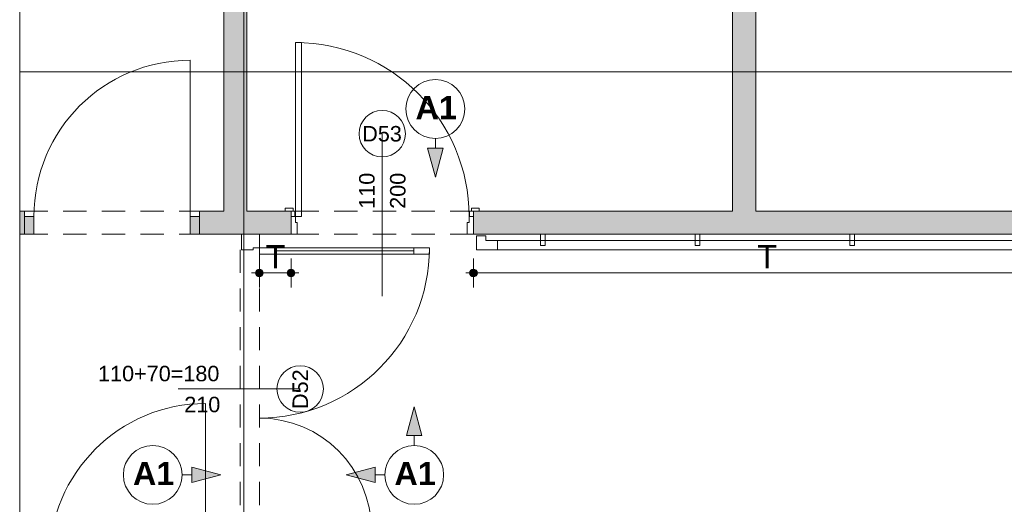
# Paper-space layout 'A-48 WYKOŃCZENIA ŚCIAN - PIĘTRO 3' of a CAD drawing. Header units: millimetres. Extents: x 0 to 500, y 0 to 350.
# Tile 13 of 17: x 343 to 407, y 179 to 211. Entities that reach past the tile are written whole.
import ezdxf
from ezdxf.xclip import XClip

# ---------------------------------------------------------------- set-up
doc = ezdxf.new("R2010")
doc.units = ezdxf.units.MM
doc.header["$MEASUREMENT"] = 0
doc.header["$XCLIPFRAME"] = 0
for name, pattern in [('DASHDOTX2', [1000, 500, -250, 0, -250]), ('Przer. długie kreski', [2.5, 1.5, -1]), ('PRZERYWANA_DU_A', [550, 350.0000000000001, -199.9999999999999])]:
    doc.linetypes.add(name, pattern=pattern)
for name, color, linetype, lineweight in [('0_Nr_pióra__2', 8, 'Continuous', 13), ('A__OKŁADZINY ŚCIAN_Nr_pióra__1', 7, 'Continuous', 20), ('A_ściany_Nr_pióra__1', 7, 'Continuous', 20), ('Drzwi Archicad_Nr_pióra__1', 7, 'Continuous', 20), ('Drzwi Archicad_Nr_pióra__3', 252, 'Continuous', 13), ('Znaczniki drzwi Archicada_Nr_pióra__3', 252, 'Continuous', 13)]:
    doc.layers.add(name, color=color, linetype=linetype, lineweight=lineweight)
for name, color, linetype in [('A__OKŁADZINY ŚCIAN', 7, 'Continuous'), ('A_podrys', 7, 'Continuous'), ('A_ściany', 7, 'Continuous'), ('Drzwi Archicad', 7, 'Continuous')]:
    doc.layers.add(name, color=color, linetype=linetype)
for name, color, linetype, lineweight, true_color in [('A__OKŁADZINY ŚCIAN_Nr_pióra__7', 7, 'Continuous', 18, 0x171717), ('A_osie_Nr_pióra__16', 7, 'Continuous', 5, 0x0f0f0f), ('A_ściany proj_Nr_pióra__21', 7, 'Continuous', 5, 0xb0b0b0), ('A_ściany_Nr_pióra__20', 252, 'Continuous', 5, 0x696969), ('AR ODBOJOPORĘCZ_Nr_pióra__10', 7, 'Continuous', 13, 0x4b4b4b)]:
    doc.layers.add(name, color=color, linetype=linetype, lineweight=lineweight, true_color=true_color)
doc.styles.add('STYL_AUTOMATYCZNY_3', font='arial.ttf')
doc.styles.add('STYL_AUTOMATYCZNY_4', font='arial.ttf')
doc.styles.add('STYL_AUTOMATYCZNY_5', font='arial.ttf')

# ---------------------------------------------------------------- blocks, each defined once
blk = doc.blocks.new('Rysunek_1_1', base_point=(-1681.450567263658, -273.8946415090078))
at = {"layer": 'A__OKŁADZINY ŚCIAN', "linetype": 'Continuous', "lineweight": 0, "true_color": 0x000000}
for points in [[(370.2298347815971, 200.3840498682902), (370.7298347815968, 202.2500748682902), (369.7298347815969, 202.2500748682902)], [(368.8636189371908, 185.5419917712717), (368.3636189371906, 183.6759667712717), (369.3636189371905, 183.6759667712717)], [(356.3580486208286, 181.1391632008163), (354.4920236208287, 181.6391632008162), (354.4920236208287, 180.6391632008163)], [(364.4607903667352, 181.1391632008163), (366.3268153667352, 180.6391632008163), (366.3268153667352, 181.6391632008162)]]:
    blk.add_hatch(color=18, dxfattribs=at).paths.add_polyline_path(points)
at = {"layer": 'A__OKŁADZINY ŚCIAN', "linetype": 'Continuous', "lineweight": 0, "true_color": 0x171717}
for points in [[(358.5965417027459, 194.1901925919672), (358.6155718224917, 194.0945217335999), (358.6697650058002, 194.0134158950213), (358.7508708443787, 193.959222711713), (358.8465417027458, 193.9401925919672), (358.9422125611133, 193.959222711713), (359.0233183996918, 194.0134158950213), (359.0775115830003, 194.0945217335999), (359.0965417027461, 194.1901925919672), (359.0775115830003, 194.2858634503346), (359.0233183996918, 194.3669692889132), (358.9422125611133, 194.4211624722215), (358.8465417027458, 194.4401925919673), (358.7508708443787, 194.4211624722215), (358.6697650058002, 194.3669692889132), (358.6155718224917, 194.2858634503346)], [(360.6445417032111, 194.1901925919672), (360.663571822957, 194.0945217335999), (360.7177650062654, 194.0134158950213), (360.798870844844, 193.959222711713), (360.8945417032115, 193.9401925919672), (360.9902125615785, 193.959222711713), (361.0713184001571, 194.0134158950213), (361.1255115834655, 194.0945217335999), (361.1445417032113, 194.1901925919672), (361.1255115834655, 194.2858634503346), (361.0713184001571, 194.3669692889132), (360.9902125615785, 194.4211624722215), (360.8945417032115, 194.4401925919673), (360.798870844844, 194.4211624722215), (360.7177650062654, 194.3669692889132), (360.663571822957, 194.2858634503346)], [(372.4445417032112, 194.1901925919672), (372.463571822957, 194.0945217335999), (372.5177650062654, 194.0134158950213), (372.598870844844, 193.959222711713), (372.6945417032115, 193.9401925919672), (372.7902125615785, 193.959222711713), (372.8713184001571, 194.0134158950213), (372.9255115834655, 194.0945217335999), (372.9445417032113, 194.1901925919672), (372.9255115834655, 194.2858634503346), (372.8713184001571, 194.3669692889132), (372.7902125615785, 194.4211624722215), (372.6945417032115, 194.4401925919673), (372.598870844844, 194.4211624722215), (372.5177650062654, 194.3669692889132), (372.463571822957, 194.2858634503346)]]:
    blk.add_hatch(color=250, dxfattribs=at).paths.add_polyline_path(points)
at = {"layer": 'A_ściany', "linetype": 'Continuous', "lineweight": 0, "true_color": 0x000000}
for points in [[(390.9465417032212, 198.1901925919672), (390.9465417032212, 261.0901925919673), (389.4465417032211, 261.0901925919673), (389.4465417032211, 198.1901925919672)], [(358.0465417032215, 198.1901925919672), (358.0465417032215, 260.9901925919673), (356.5465417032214, 260.9901925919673), (356.5465417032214, 198.1901925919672)], [(343.6687336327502, 198.1901919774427), (343.3493304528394, 198.1901919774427), (343.3493304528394, 196.6901930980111), (343.6687336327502, 196.6901930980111)], [(354.9687321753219, 196.6901925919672), (360.8945421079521, 196.6901925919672), (360.8945421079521, 198.1901922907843), (354.9687321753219, 198.1901926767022)], [(372.6945418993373, 196.6901925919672), (409.1645417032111, 196.6901925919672), (409.1645417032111, 198.1901922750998), (372.6945418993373, 198.1901922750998)]]:
    blk.add_hatch(color=18, dxfattribs=at).paths.add_polyline_path(points)
at = {"layer": 'Drzwi Archicad', "linetype": 'Continuous', "lineweight": 0, "true_color": 0xfdfdfd}
for points in [[(343.6687322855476, 196.6901925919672), (344.2687322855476, 196.6901925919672), (344.2687322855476, 197.8401925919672), (343.6687322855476, 197.8401925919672)], [(354.9687322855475, 197.8401925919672), (354.3687322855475, 197.8401925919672), (354.3687322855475, 196.6901925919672), (354.9687322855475, 196.6901925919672)]]:
    blk.add_hatch(color=7, dxfattribs=at).paths.add_polyline_path(points)
at = {"layer": '0_Nr_pióra__2', "color": 8, "linetype": 'PRZERYWANA_DU_A', "lineweight": 13, "flags": 128}
blk.add_lwpolyline([(343.349331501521, 268.9901925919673), (343.349331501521, 110.1801925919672)], dxfattribs=at)
at = {"layer": 'A__OKŁADZINY ŚCIAN_Nr_pióra__1', "color": 7, "linetype": 'Continuous', "lineweight": 20}
for p, q in [((370.2298353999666, 202.8840484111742), (370.2298353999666, 202.250074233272)), ((369.7298336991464, 202.250074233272), (370.7298339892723, 202.250074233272)), ((370.2298353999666, 200.3840492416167), (369.7298336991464, 202.250074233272)), ((370.2298353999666, 200.3840492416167), (370.7298339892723, 202.250074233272)), ((368.8636191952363, 185.5419915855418), (368.3636174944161, 183.6759665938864)), ((368.8636191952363, 185.5419915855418), (369.3636177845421, 183.6759665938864)), ((369.3636177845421, 183.6759665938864), (368.3636174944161, 183.6759665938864)), ((368.8636191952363, 183.0419924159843), (368.8636191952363, 183.6759665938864)), ((354.4920225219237, 180.6391627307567), (354.4920225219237, 181.6391630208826)), ((356.3580475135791, 181.1391644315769), (354.4920225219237, 181.6391630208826)), ((364.460788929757, 181.1391644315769), (366.3268139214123, 181.6391630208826)), ((366.3268139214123, 181.6391630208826), (366.3268139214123, 180.6391627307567)), ((353.8580483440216, 181.1391644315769), (354.4920225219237, 181.1391644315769)), ((356.3580475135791, 181.1391644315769), (354.4920225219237, 180.6391627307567)), ((364.460788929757, 181.1391644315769), (366.3268139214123, 180.6391627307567)), ((366.9607912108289, 181.1391644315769), (366.3268139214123, 181.1391644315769))]:
    blk.add_line(p, q, dxfattribs=at)
for centre in [(370.2298347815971, 204.7868784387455), (351.9552200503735, 181.1391632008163), (368.8636189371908, 181.1391632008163)]:
    blk.add_circle(centre, 1.902828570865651, dxfattribs=at)
at = {"layer": 'A__OKŁADZINY ŚCIAN_Nr_pióra__7', "color": 250, "linetype": 'Continuous', "lineweight": 18, "true_color": 0x171717}
for p, q in [((358.8465403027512, 194.4401916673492), (358.8465403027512, 195.1276932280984)), ((360.8945422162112, 194.4401916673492), (360.8945422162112, 195.1276932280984)), ((372.6945406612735, 194.4401916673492), (372.6945406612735, 195.1276932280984)), ((358.3465417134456, 194.1901939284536), (358.5965425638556, 194.1901939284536)), ((358.8465403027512, 193.2526915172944), (358.8465403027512, 193.9401930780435)), ((359.0965411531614, 194.1901939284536), (360.6445413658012, 194.1901939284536)), ((360.8945422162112, 193.2526915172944), (360.8945422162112, 193.9401930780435)), ((361.1445430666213, 194.1901939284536), (361.3945408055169, 194.1901939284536)), ((372.1945420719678, 194.1901939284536), (372.4445429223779, 194.1901939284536)), ((372.6945406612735, 193.2526915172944), (372.6945406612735, 193.9401930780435)), ((372.9445415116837, 194.1901939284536), (410.4145402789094, 194.1901939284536))]:
    blk.add_line(p, q, dxfattribs=at)
for centre in [(358.8465417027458, 194.1901925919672), (360.8945417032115, 194.1901925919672), (372.6945417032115, 194.1901925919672)]:
    blk.add_circle(centre, 0.25, dxfattribs=at)
at = {"layer": 'A_osie_Nr_pióra__16', "color": 250, "linetype": 'DASHDOTX2', "lineweight": 5, "true_color": 0x0f0f0f}
for p, q in [((357.8465407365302, 254.6381671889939), (357.8465407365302, 105.1801932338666)), ((432.0622522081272, 207.1801913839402), (343.3493317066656, 207.1801913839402))]:
    blk.add_line(p, q, dxfattribs=at)
at = {"layer": 'A_ściany proj_Nr_pióra__21', "color": 253, "linetype": 'Continuous', "lineweight": 5, "true_color": 0xb0b0b0}
for p, q in [((357.6965432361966, 196.6901930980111), (357.5965422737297, 196.6901930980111)), ((357.7215411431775, 196.6901930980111), (357.6965432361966, 196.6901930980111)), ((357.8465431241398, 196.6901930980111), (357.7215411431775, 196.6901930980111)), ((358.5965425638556, 196.6901930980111), (357.8465431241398, 196.6901930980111)), ((358.7215414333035, 196.6901930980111), (358.5965425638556, 196.6901930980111)), ((358.8465403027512, 196.6901930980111), (358.7215414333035, 196.6901930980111))]:
    blk.add_line(p, q, dxfattribs=at)
at = {"layer": 'A_ściany_Nr_pióra__1', "color": 7, "linetype": 'Continuous', "lineweight": 20}
for p, q in [((343.6687318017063, 198.1901919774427), (343.3493317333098, 198.1901919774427)), ((343.6687315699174, 197.8401932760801), (343.6687315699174, 198.1901919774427)), ((354.968731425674, 198.1901919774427), (355.3387309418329, 198.1901919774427)), ((354.968731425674, 197.8401932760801), (354.968731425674, 198.1901919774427)), ((360.8945422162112, 198.1901919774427), (360.5245427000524, 198.1901919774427)), ((360.8945422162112, 197.8401932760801), (360.8945422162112, 198.1901919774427)), ((372.6945406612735, 198.1901919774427), (373.0645401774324, 198.1901919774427)), ((372.6945406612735, 197.8401932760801), (372.6945406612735, 198.1901919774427)), ((343.6687315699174, 196.6901930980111), (343.6687315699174, 197.8401932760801)), ((354.968731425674, 196.6901930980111), (354.968731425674, 197.8401932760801)), ((360.8945422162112, 196.6901930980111), (360.8945422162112, 197.8401932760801)), ((372.6945406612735, 196.6901930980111), (372.6945406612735, 197.8401932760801)), ((343.6687327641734, 196.6901930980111), (343.349332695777, 196.6901930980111)), ((354.968731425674, 196.6901930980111), (355.4387319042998, 196.6901930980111))]:
    blk.add_line(p, q, dxfattribs=at)
at = {"layer": 'A_ściany_Nr_pióra__1', "color": 7, "linetype": 'Continuous', "lineweight": 20, "flags": 128}
for points in [[(389.4465417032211, 261.0901925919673), (389.4465417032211, 198.1901925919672)], [(390.9465417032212, 198.1901925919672), (390.9465417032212, 261.0901925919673)], [(356.5465417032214, 260.9901925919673), (356.5465417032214, 198.1901925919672)], [(358.0465417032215, 198.1901925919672), (358.0465417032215, 260.9901925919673)], [(343.6687324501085, 198.1901925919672), (343.349331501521, 198.1901925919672)], [(356.5465417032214, 198.1901925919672), (354.9687319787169, 198.1901925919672)], [(360.8945421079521, 198.1901925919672), (358.0465417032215, 198.1901925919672)], [(389.4465417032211, 198.1901925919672), (372.6945418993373, 198.1901925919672)], [(409.1645417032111, 198.1901925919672), (390.9465417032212, 198.1901925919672)], [(343.349331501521, 196.6901925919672), (343.6687324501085, 196.6901925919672)], [(354.9687319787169, 196.6901925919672), (360.8945421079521, 196.6901925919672)], [(372.6945418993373, 196.6901925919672), (409.1645417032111, 196.6901925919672)]]:
    blk.add_lwpolyline(points, dxfattribs=at)
at = {"layer": 'A_ściany_Nr_pióra__20', "color": 251, "linetype": 'Przer. długie kreski', "lineweight": 5, "true_color": 0x696969}
for p, q in [((343.6687315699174, 198.1901919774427), (354.968731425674, 198.1901919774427)), ((343.6687315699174, 196.6901930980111), (354.968731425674, 196.6901930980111))]:
    blk.add_line(p, q, dxfattribs=at)
at = {"layer": 'AR ODBOJOPORĘCZ_Nr_pióra__10', "color": 251, "linetype": 'Continuous', "lineweight": 13, "true_color": 0x4b4b4b}
for p, q in [((373.4884809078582, 196.5867539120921), (372.8945425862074, 196.5867539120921)), ((372.8945425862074, 196.5867539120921), (372.8945425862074, 195.6901928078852)), ((372.894782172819, 196.5867539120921), (372.894782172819, 195.6904323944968)), ((373.4884809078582, 196.284131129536), (373.4884809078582, 196.5867539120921)), ((373.4884809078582, 196.284131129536), (409.9200086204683, 196.284131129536)), ((374.2446038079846, 195.6901928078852), (374.2446038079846, 196.284131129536)), ((377.3306131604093, 196.6901930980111), (377.030613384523, 196.6901930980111)), ((377.030613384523, 196.6901930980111), (377.030613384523, 195.960098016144)), ((377.3306131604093, 195.960098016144), (377.3306131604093, 196.6901930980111)), ((387.3306129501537, 196.6901930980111), (387.0306131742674, 196.6901930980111)), ((387.0306131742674, 196.6901930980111), (387.0306131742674, 195.960098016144)), ((387.3306129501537, 195.960098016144), (387.3306129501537, 196.6901930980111)), ((397.3306127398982, 196.6901930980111), (397.0306129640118, 196.6901930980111)), ((397.0306129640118, 196.6901930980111), (397.0306129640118, 195.960098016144)), ((397.3306127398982, 195.960098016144), (397.3306127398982, 196.6901930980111)), ((372.8945425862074, 195.6901928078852), (410.513946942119, 195.6901928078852)), ((372.894782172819, 195.6904323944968), (410.5137073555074, 195.6904323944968)), ((377.030613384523, 195.960098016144), (377.3306131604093, 195.960098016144)), ((387.0306131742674, 195.960098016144), (387.3306129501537, 195.960098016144)), ((397.0306129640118, 195.960098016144), (397.3306127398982, 195.960098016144))]:
    blk.add_line(p, q, dxfattribs=at)
at = {"layer": 'Drzwi Archicad_Nr_pióra__1', "color": 7, "linetype": 'Continuous', "lineweight": 20}
for p, q in [((354.3687318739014, 197.8401932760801), (354.3687318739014, 207.9401940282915)), ((343.6687315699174, 198.1901919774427), (343.3493317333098, 198.1901919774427)), ((343.6687318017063, 198.1901919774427), (343.3493317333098, 198.1901919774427)), ((343.6687315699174, 197.8401932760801), (343.6687315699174, 198.1901919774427)), ((343.6687315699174, 197.8401932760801), (343.6687315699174, 198.1901919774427)), ((354.968731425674, 197.8401932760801), (354.968731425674, 198.1901919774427)), ((354.968731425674, 197.8401932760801), (354.968731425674, 198.1901919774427)), ((354.968731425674, 198.1901919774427), (355.3387309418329, 198.1901919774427)), ((354.968731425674, 198.1901919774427), (355.3387309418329, 198.1901919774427)), ((344.2687311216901, 197.8401932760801), (343.6687315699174, 197.8401932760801)), ((343.6687315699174, 197.8401932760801), (343.6687315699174, 196.6901930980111)), ((343.6687315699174, 196.6901930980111), (343.6687315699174, 197.8401932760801)), ((343.6687315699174, 196.6901930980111), (343.6687315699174, 197.8401932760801)), ((344.2687311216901, 196.6901930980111), (344.2687311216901, 197.8401932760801)), ((354.968731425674, 197.8401932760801), (354.3687318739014, 197.8401932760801)), ((354.3687318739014, 197.8401932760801), (354.3687318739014, 196.6901930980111)), ((354.968731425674, 196.6901930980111), (354.968731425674, 197.8401932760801)), ((354.968731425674, 196.6901930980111), (354.968731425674, 197.8401932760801)), ((354.968731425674, 196.6901930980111), (354.968731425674, 197.8401932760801)), ((343.6687327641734, 196.6901930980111), (343.349332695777, 196.6901930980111)), ((343.6687327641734, 196.6901930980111), (343.349332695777, 196.6901930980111)), ((343.6687315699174, 196.6901930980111), (344.2687311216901, 196.6901930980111)), ((354.3687318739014, 196.6901930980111), (354.968731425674, 196.6901930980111)), ((354.968731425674, 196.6901930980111), (355.4387319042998, 196.6901930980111)), ((354.968731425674, 196.6901930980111), (355.4387319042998, 196.6901930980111)), ((355.3745413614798, 175.6526808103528), (355.3745413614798, 185.7526784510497))]:
    blk.add_line(p, q, dxfattribs=at)
for centre in [(354.3687322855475, 197.8401925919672), (355.374541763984, 175.6526794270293)]:
    blk.add_arc(centre, 10.09999999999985, 90, 180, dxfattribs=at)
at = {"layer": 'Drzwi Archicad_Nr_pióra__3', "color": 252, "linetype": 'Continuous', "lineweight": 13}
for p, q in [((361.1745411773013, 209.0801937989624), (361.1745411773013, 197.8401932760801)), ((361.5745419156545, 209.0801937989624), (361.1745411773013, 209.0801937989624)), ((361.5745419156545, 197.8401932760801), (361.5745419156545, 209.0801937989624)), ((360.5245427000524, 198.1901919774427), (360.5245427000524, 198.3801934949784)), ((360.5245427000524, 198.3801934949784), (361.0245412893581, 198.3801934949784)), ((361.0245412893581, 198.1901919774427), (360.5245427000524, 198.1901919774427)), ((360.8945422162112, 198.1901919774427), (360.5245427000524, 198.1901919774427)), ((360.8945422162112, 198.1901919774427), (360.5245427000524, 198.1901919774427)), ((360.8945422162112, 197.8401932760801), (360.8945422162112, 198.1901919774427)), ((360.8945422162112, 198.1901919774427), (361.1445430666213, 198.1901919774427)), ((360.8945422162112, 197.8401932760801), (360.8945422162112, 198.1901919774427)), ((360.8945422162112, 197.8401932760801), (360.8945422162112, 198.1901919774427)), ((361.0245412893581, 198.3801934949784), (361.0245412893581, 198.1901919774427)), ((361.1445430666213, 198.1901919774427), (361.1445430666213, 197.8401932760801)), ((372.4445429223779, 197.8401932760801), (372.4445429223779, 198.1901919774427)), ((372.4445429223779, 198.1901919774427), (372.6945406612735, 198.1901919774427)), ((372.5645415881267, 198.3801934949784), (373.0645401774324, 198.3801934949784)), ((372.5645415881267, 198.1901919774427), (372.5645415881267, 198.3801934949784)), ((373.0645401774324, 198.1901919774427), (372.5645415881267, 198.1901919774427)), ((372.6945406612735, 198.1901919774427), (372.6945406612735, 197.8401932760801)), ((372.6945406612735, 197.8401932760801), (372.6945406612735, 198.1901919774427)), ((372.6945406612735, 197.8401932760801), (372.6945406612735, 198.1901919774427)), ((372.6945406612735, 198.1901919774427), (373.0645401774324, 198.1901919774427)), ((372.6945406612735, 198.1901919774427), (373.0645401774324, 198.1901919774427)), ((373.0645401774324, 198.3801934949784), (373.0645401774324, 198.1901919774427)), ((361.1445430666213, 197.8401932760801), (360.8945422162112, 197.8401932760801)), ((360.8945422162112, 196.6901930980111), (360.8945422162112, 197.8401932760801)), ((360.8945422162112, 197.8401932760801), (361.1745411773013, 197.8401932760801)), ((360.8945422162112, 196.6901930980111), (360.8945422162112, 197.8401932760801)), ((360.8945422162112, 196.6901930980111), (360.8945422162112, 197.8401932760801)), ((361.1745411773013, 197.8401932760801), (361.1745411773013, 197.4401925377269)), ((361.1745411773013, 197.8401932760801), (361.5745419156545, 197.8401932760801)), ((361.1745411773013, 197.4401925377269), (361.2945429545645, 197.4401925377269)), ((361.2945429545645, 197.4401925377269), (361.2945429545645, 196.6901930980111)), ((372.2945430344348, 196.6901930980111), (372.2945430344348, 197.4401925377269)), ((372.2945430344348, 197.4401925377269), (372.4145417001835, 197.4401925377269)), ((372.4145417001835, 197.4401925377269), (372.4145417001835, 197.8401932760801)), ((372.4145417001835, 197.8401932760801), (372.6945406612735, 197.8401932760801)), ((372.6945406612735, 197.8401932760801), (372.4445429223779, 197.8401932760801)), ((372.6945406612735, 197.8401932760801), (372.6945406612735, 196.6901930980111)), ((372.6945406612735, 196.6901930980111), (372.6945406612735, 197.8401932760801)), ((372.6945406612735, 196.6901930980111), (372.6945406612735, 197.8401932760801)), ((357.6965432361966, 196.6901930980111), (357.5965422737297, 196.6901930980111)), ((357.6965432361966, 196.6901930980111), (358.8465403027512, 196.6901930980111)), ((357.6965432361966, 195.6901928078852), (357.6965432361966, 196.6901930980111)), ((357.7215411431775, 196.6901930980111), (357.6965432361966, 196.6901930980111)), ((357.7215411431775, 196.6901930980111), (357.6965432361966, 196.6901930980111)), ((357.8465431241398, 196.6901930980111), (357.7215411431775, 196.6901930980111)), ((357.8465431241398, 196.6901930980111), (357.7215411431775, 196.6901930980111)), ((358.5965425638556, 196.6901930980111), (357.8465431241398, 196.6901930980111)), ((358.5965425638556, 196.6901930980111), (357.8465431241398, 196.6901930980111)), ((358.7215414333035, 196.6901930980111), (358.5965425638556, 196.6901930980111)), ((358.7215414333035, 196.6901930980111), (358.5965425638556, 196.6901930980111)), ((358.8465403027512, 196.6901930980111), (358.7215414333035, 196.6901930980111)), ((358.8465403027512, 196.6901930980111), (358.7215414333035, 196.6901930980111)), ((358.8465403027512, 196.6901930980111), (358.8465403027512, 195.8101914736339)), ((361.2945429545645, 196.6901930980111), (360.8945422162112, 196.6901930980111)), ((372.6945406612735, 196.6901930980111), (372.2945430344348, 196.6901930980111)), ((358.4465426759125, 195.6901928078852), (357.6965432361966, 195.6901928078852)), ((358.8465403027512, 195.8101914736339), (358.4465426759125, 195.8101914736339)), ((358.4465426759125, 195.8101914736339), (358.4465426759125, 195.6901928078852)), ((359.8465405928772, 195.8101914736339), (358.8465403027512, 195.8101914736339)), ((358.8465403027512, 195.8101914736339), (358.8465403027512, 195.4101938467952)), ((359.8465405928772, 195.4101938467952), (359.8465405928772, 195.8101914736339)), ((368.8465432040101, 195.6101926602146), (359.8465405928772, 195.6101926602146)), ((369.8465403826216, 195.8101914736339), (368.8465432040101, 195.8101914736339)), ((368.8465432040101, 195.8101914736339), (368.8465432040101, 195.4101938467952)), ((369.8465403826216, 195.4101938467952), (369.8465403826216, 195.8101914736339)), ((358.8465403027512, 195.4101938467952), (359.8465405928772, 195.4101938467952)), ((368.8465432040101, 195.4101938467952), (369.8465403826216, 195.4101938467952))]:
    blk.add_line(p, q, dxfattribs=at)
at = {"layer": 'Drzwi Archicad_Nr_pióra__3', "color": 252, "linetype": 'Przer. długie kreski', "lineweight": 13}
for p, q in [((372.6945406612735, 198.1901919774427), (360.8945422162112, 198.1901919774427)), ((357.5965422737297, 176.6901935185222), (357.5965422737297, 196.6901930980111)), ((358.8465403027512, 176.6901935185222), (358.8465403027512, 196.6901930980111)), ((372.6945406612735, 196.6901930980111), (360.8945422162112, 196.6901930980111))]:
    blk.add_line(p, q, dxfattribs=at)
at = {"layer": 'Drzwi Archicad_Nr_pióra__3', "color": 252, "linetype": 'Continuous', "lineweight": 13, "flags": 128}
for points in [[(368.846541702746, 195.8101925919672), (359.8465417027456, 195.8101925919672), (359.8465417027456, 195.6101925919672), (368.846541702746, 195.6101925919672)], [(368.846541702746, 195.6101925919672), (359.8465417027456, 195.6101925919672), (359.8465417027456, 195.4101925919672), (368.846541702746, 195.4101925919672)]]:
    blk.add_lwpolyline(points, close=True, dxfattribs=at)
at = {"layer": 'Drzwi Archicad_Nr_pióra__3', "color": 252, "linetype": 'Continuous', "lineweight": 13}
for centre, radius, start, end in [((361.174541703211, 197.8401925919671), 11.24000000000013, 0, 90), ((358.8465417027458, 195.8101925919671), 10.99999999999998, 270, 0), ((358.8465417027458, 177.5701925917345), 7.240000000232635, 0, 90)]:
    blk.add_arc(centre, radius, start, end, dxfattribs=at)
at = {"layer": 'Znaczniki drzwi Archicada_Nr_pióra__3', "color": 252, "linetype": 'Continuous', "lineweight": 13}
for p, q in [((366.7945429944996, 203.1901934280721), (366.7945429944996, 192.6901919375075)), ((361.4882005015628, 186.6901933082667), (353.5965411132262, 186.6901933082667))]:
    blk.add_line(p, q, dxfattribs=at)
at = {"layer": 'Znaczniki drzwi Archicada_Nr_pióra__3', "color": 252, "linetype": 'Continuous', "lineweight": 13, "flags": 128}
for points in [[(368.2945417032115, 203.1901925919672, 0.9999999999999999), (365.2945417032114, 203.1901925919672, 0.9999999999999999)], [(361.4881999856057, 185.1901925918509, 0.9999999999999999), (361.4881999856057, 188.1901925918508, 0.9999999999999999)]]:
    blk.add_lwpolyline(points, format="xyb", close=True, dxfattribs=at)
at = {"layer": 'A__OKŁADZINY ŚCIAN_Nr_pióra__1', "color": 7, "linetype": 'Continuous', "lineweight": 20, "char_height": 1.5, "attachment_point": 4, "style": 'STYL_AUTOMATYCZNY_3'}
for insert in [(368.9475447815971, 204.8725962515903), (350.6729300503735, 181.224881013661), (367.5813289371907, 181.224881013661)]:
    blk.add_mtext('\\A1;{\\pql;\\fArial|b1|i0|c238|p0;\\W1.000000;A1}', dxfattribs=dict(at, insert=insert))
at = {"layer": 'A__OKŁADZINY ŚCIAN_Nr_pióra__7', "color": 250, "linetype": 'Continuous', "lineweight": 18, "true_color": 0x171717, "char_height": 1.5, "width": 1.256586, "attachment_point": 7, "style": 'STYL_AUTOMATYCZNY_5'}
for insert in [(359.2422487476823, 194.4901926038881), (391.051248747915, 194.4901926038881)]:
    blk.add_mtext('\\A1;{\\pql;\\fArial|b0|i0|c238|p0;\\W1.000000;T}', dxfattribs=dict(at, insert=insert))
at = {"layer": 'Znaczniki drzwi Archicada_Nr_pióra__3', "color": 252, "linetype": 'Continuous', "lineweight": 13, "char_height": 1, "attachment_point": 7, "style": 'STYL_AUTOMATYCZNY_4'}
for s, insert in [('\\A1;{\\pql;\\fArial CE|b0|i0|c238|p0;\\W1.000000;D53}', (365.4996167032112, 202.6729662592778)), ('\\A1;{\\pql;\\fArial CE|b0|i0|c238|p0;\\W1.000000;110+70=180}', (348.4163917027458, 187.1729662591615)), ('\\A1;{\\pql;\\fArial CE|b0|i0|c238|p0;\\W1.000000;210}', (353.9910717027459, 185.1729662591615))]:
    blk.add_mtext(s, dxfattribs=dict(at, insert=insert))
at = {"layer": 'Znaczniki drzwi Archicada_Nr_pióra__3', "color": 252, "linetype": 'Continuous', "lineweight": 13, "char_height": 1, "attachment_point": 7, "rotation": 90, "style": 'STYL_AUTOMATYCZNY_4'}
for s, insert in [('\\A1;{\\pql;\\fArial CE|b0|i0|c238|p0;\\W1.000000;110}', (366.3117680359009, 198.3347225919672)), ('\\A1;{\\pql;\\fArial CE|b0|i0|c238|p0;\\W1.000000;200}', (368.3117680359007, 198.3347225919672)), ('\\A1;{\\pql;\\fArial CE|b0|i0|c238|p0;\\W1.000000;D52}', (362.005426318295, 185.3952675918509))]:
    blk.add_mtext(s, dxfattribs=dict(at, insert=insert))

psp = doc.layouts.new('A-48 WYKOŃCZENIA ŚCIAN - PIĘTRO 3')

# ---------------------------------------------------------------- block references
at = {"layer": 'A_podrys', "color": 37, "linetype": 'Continuous', "lineweight": 5, "true_color": 0x656532}
ref = psp.add_blockref('Rysunek_1_1', (-1681.450567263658, -273.8946415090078), dxfattribs=at)
XClip(ref).set_block_clipping_path([(343.349331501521, 105.1801925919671), (458.4145417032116, 313.9901925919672)])

doc.saveas('drawing.dxf')
